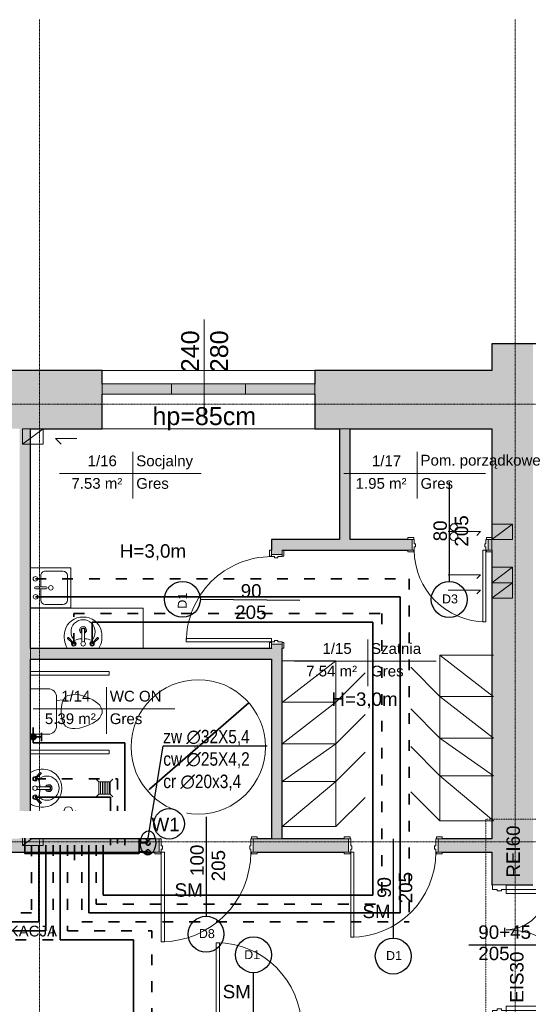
# Model space of a CAD drawing. Header units: inches. Extents: x -112469 to 885939, y -131046 to 286269.
# Tile 52 of 138: x 7608 to 13286, y -45524 to -34536. Entities that reach past the tile are written whole.
import ezdxf
from ezdxf import colors
from ezdxf.entities.mleader import LeaderData, LeaderLine
from ezdxf.math import Vec2, Vec3

# ---------------------------------------------------------------- set-up
doc = ezdxf.new("R2010")
doc.units = ezdxf.units.IN
doc.header["$MEASUREMENT"] = 0
for name, pattern in [('ACAD_ISO03W100', [30, 12, -18]), ('Aligning Line 1_8_', [0.635, 0.3175, -0.3175]), ('Linia siatki', [0.9925, 0.47, -0.2175, 0.0875, -0.2175])]:
    doc.linetypes.add(name, pattern=pattern)
for name, color, linetype, lineweight in [('_IS_OPIS', 7, 'Continuous', 35), ('_IS_woda ciepła', 1, 'ACAD_ISO03W100', 35), ('_IS_woda cyrkulacyjna', 3, 'H2OCYR', 35), ('_IS_woda opis', 128, 'Continuous', 25), ('_IS_woda zimna', 5, 'Continuous', 35), ('A-ANNO-DIMS', 251, 'Continuous', 9), ('A-AREA-IDEN', 251, 'Continuous', 9), ('A-DETL', 251, 'Continuous', 9), ('A-DETL-MEDM', 251, 'Continuous', 25), ('A-DETL-THIN', 251, 'Continuous', 9), ('A-DOOR', 251, 'Continuous', 9), ('A-DOOR-FRAM', 251, 'Continuous', 18), ('A-GLAZ', 251, 'Continuous', 9), ('A-WALL', 251, 'Continuous', 9), ('A-WALL-PATT', 254, 'Continuous', 25), ('G-ANNO-TEXT', 251, 'Continuous', 9), ('P-SANR-FIXT', 251, 'Continuous', 9), ('S-GRID', 251, 'Continuous', 9)]:
    doc.layers.add(name, color=color, linetype=linetype, lineweight=lineweight)
doc.styles.add('Arial', font='arial.ttf', dxfattribs={"height": 25})
doc.styles.add('Arial_1', font='arial.ttf', dxfattribs={"height": 12})
doc.styles.add('Arial_2', font='arial.ttf', dxfattribs={"height": 10})
doc.styles.add('Arial_3', font='arial.ttf', dxfattribs={"height": 15})
doc.styles.add('Arial_5', font='arial.ttf', dxfattribs={"height": 20})
doc.styles.get("Standard").update_dxf_attribs({"font": 'arial.ttf'})
doc.linetypes.add('H2OCYR', pattern='A,25.4,-12.7,["~",Standard,S=25.4,R=0,X=-11.43,Y=-14.732],-12.7', length=50.8)
doc.dimstyles.new('Średnica___2_5_mm_Arial', dxfattribs={"dimscale": 30.48, "dimtxt": 15.303891, "dimasz": 0.984252, "dimexe": 0.787402, "dimexo": 0, "dimgap": 0.492126, "dimtad": 1, "dimjust": 3, "dimdec": 1, "dimrnd": 0.5, "dimzin": 0, "dimdsep": 46, "dimtxsty": 'Arial_3', "dimsah": 1, "dimcen": 0.09, "dimdle": 0.787402, "dimazin": 0, "dimtfac": 1, "dimtdec": 4, "dimtix": 1, "dimtmove": 0, "dimatfit": 2, "dimfxl": 0, "dimtvp": 1, "dimtolj": 1, "dimtzin": 0, "dimarcsym": 0})

# ---------------------------------------------------------------- blocks, each defined once
blk = doc.blocks.new('Etyk_pom_1_mala - Etyk_pom_1_mala-219433-4_Poziom piętra')
at = {"layer": 'A-AREA-IDEN'}
for p, q in [((-0.096, 0.144), (-0.096, -0.378)), ((-0.915, -0.101), (0.666, -0.101))]:
    blk.add_line(p, q, dxfattribs=at)
blk = doc.blocks.new('*D235')
at = {"layer": 'A-ANNO-DIMS', "color": 0, "lineweight": -2}
blk.add_line((9871, -3809), (8762, -4774), dxfattribs=at)
at = {"layer": 'A-ANNO-DIMS', "color": 0}
for points in [[(9852, -3833), (9845, -3825), (9871, -3809)], [(8758, -4770), (8765, -4778), (8739, -4794)]]:
    blk.add_solid(points, dxfattribs=at)
at = {"layer": 'Defpoints', "color": 0}
for p in [(9871, -3809), (8739, -4794)]:
    blk.add_point(p, dxfattribs=at)
at = {"layer": 'A-ANNO-DIMS', "color": 0, "insert": (9290, -4284), "char_height": 15, "attachment_point": 5, "rotation": 41.0025, "style": 'Arial_3', "bg_fill": 3, "box_fill_scale": 1.25, "bg_fill_color": 257, "bg_fill_transparency": 0}
blk.add_mtext('\\A1;ø1500.0', dxfattribs=at)
blk = doc.blocks.new('Zlew kuchenny - typu wyspowego - 450 x 450mm-548266-4_Poziom piętra')
at = {"layer": 'P-SANR-FIXT'}
for p, q in [((-20.9, 22.7), (-20.9, -22.3)), ((24.1, -22.3), (24.1, 22.7)), ((0.3, 11.3), (-12, 11.3)), ((0.3, 17), (0.3, 5.3)), ((2.8, 17), (2.8, 5.3)), ((15.2, 11.3), (2.8, 11.3)), ((-17.1, 6.2), (-17.1, -13.4)), ((20.3, -13.4), (20.3, 6.2)), ((-12, -18.5), (15.2, -18.5)), ((-20.9, -22.3), (24.1, -22.3))]:
    blk.add_line(p, q, dxfattribs=at)
for centre, radius, start, end in [((-12, 6.2), 5.08, 90, 180), ((-8.4, 17), 2.54, 360, 180), ((-8.4, 17), 2.54, 180, 360), ((1.6, 17), 1.27, 360, 180), ((11.7, 17.2), 2.54, 360, 180), ((11.7, 17.2), 2.54, 180, 0), ((15.2, 6.2), 5.08, 360, 90), ((1.6, 0), 2.54, 360, 180), ((1.6, 0), 2.54, 180, 0), ((1.6, 5.3), 1.27, 180, 0), ((-12, -13.4), 5.08, 180, 270), ((15.2, -13.4), 5.08, 270, 0)]:
    blk.add_arc(centre, radius, start, end, dxfattribs=at)
blk = doc.blocks.new('Lavabo mural - 05 - 440mm x 350mm-V6-4_Poziom piętra')
at = {"layer": 'P-SANR-FIXT'}
for p, q in [((-17.2, -11), (-11.7, -5.6)), ((-16.1, -12.1), (-10.7, -6.7)), ((-1.5, -21.5), (-1.5, -7.1)), ((1.5, -21.5), (1.5, -7.1)), ((16.4, -12.1), (11, -6.7)), ((17.5, -11), (12, -5.6))]:
    blk.add_line(p, q, dxfattribs=at)
for centre, radius, start, end in [((5.3, -13.1), 26.4, 150.3649, 193.6351), ((-5.3, -13.1), 26.4, 346.3649, 29.6351), ((0, -18.4), 13.5, 135.4629, 45.0556), ((-10.1, -5.1), 2.5, 0, 180), ((-10.1, -5.1), 2.5, 180, 207.0533), ((-10.1, -5.1), 1.7, 360, 180), ((-10.1, -5.1), 1.7, 180, 198.0596), ((-10.1, -5.1), 1.7, 198.0596, 360), ((-10.1, -5.1), 2.5, 242.9467, 0), ((-0.2, 16), 26.7, 249.1986, 267.1093), ((0, -5.1), 2.5, 0, 180), ((0, -5.1), 2.5, 180, 0), ((-0.2, 16), 26.7, 273.5606, 291.3199), ((10.4, -5.1), 2.5, 360, 180), ((10.4, -5.1), 2.5, 180, 297.0533), ((10.4, -5.1), 1.7, 0, 180), ((10.4, -5.1), 1.7, 180, 0), ((10.4, -5.1), 2.5, 332.9467, 360), ((-0.6, -14.5), 20.4, 193.6351, 271.6558), ((0, -20.4), 3.86, 112.8828, 180), ((0, -20.4), 3.86, 180, 360), ((0, -20.4), 2.35, 129.6826, 180), ((0, -20.4), 2.35, 180, 360), ((0.6, -14.5), 20.4, 268.3442, 346.3649), ((0, -20.4), 3.86, 360, 67.1178), ((0, -20.4), 2.35, 360, 50.3185)]:
    blk.add_arc(centre, radius, start, end, dxfattribs=at)
for centre, major_axis, ratio, start_param, end_param in [((-16.6, -11.6), (-0.545, 0.545), 0.274309, 0, 3.141593), ((0, -21.5), (-1.5, 0), 0.428525, 0, 3.141593), ((17, -11.6), (0.545, 0.545), 0.274309, 3.141593, 6.283185)]:
    blk.add_ellipse(centre, major_axis=major_axis, ratio=ratio, start_param=start_param, end_param=end_param, dxfattribs=at)
blk = doc.blocks.new('Muszla klozetowa domowa - 3D - Muszla klozetowa domowa - 3D-V5-4_Poziom piętra')
at = {"layer": 'P-SANR-FIXT'}
for p, q in [((-13, 20.3), (-9.5, 25.4)), ((-9.5, 25.4), (-7, 27.9)), ((-7, 27.9), (-4.8, 29.2)), ((-4.8, 29.2), (-1.3, 30.5)), ((-1.3, 30.5), (1.3, 30.5)), ((1.3, 30.5), (4.8, 29.2)), ((4.8, 29.2), (7, 27.9)), ((7, 27.9), (9.5, 25.4)), ((9.5, 25.4), (13, 20.3)), ((-17.2, 10.2), (-15.4, 15.2)), ((-15.4, 15.2), (-13, 20.3)), ((13, 20.3), (15.4, 15.2)), ((15.4, 15.2), (17.2, 10.2)), ((-19.1, 0), (-18.6, 5.1)), ((-18.6, 5.1), (-17.2, 10.2)), ((17.2, 10.2), (18.6, 5.1)), ((18.6, 5.1), (19.1, 0)), ((-18.8, -2.5), (-19.1, 0)), ((-18.4, -5.1), (-18.8, -2.5)), ((-17.7, -7.6), (-18.4, -5.1)), ((-16.3, -10.2), (-17.7, -7.6)), ((-13.2, -12.7), (-16.3, -10.2)), ((16.3, -10.2), (13.2, -12.7)), ((17.7, -7.6), (16.3, -10.2)), ((18.4, -5.1), (17.7, -7.6)), ((18.8, -2.5), (18.4, -5.1)), ((19.1, 0), (18.8, -2.5)), ((15.9, -20.4), (-15.9, -20.4)), ((-9.7, -14), (-13.2, -12.7)), ((-12.3, -20.4), (-13.2, -12.7)), ((-2.5, -15.2), (-9.7, -14)), ((2.5, -15.2), (-2.5, -15.2)), ((9.7, -14), (2.5, -15.2)), ((13.2, -12.7), (9.7, -14)), ((12.3, -20.4), (13.2, -12.7)), ((-25.3, -29.8), (-25.3, -49.5)), ((25.3, -49.5), (25.3, -29.8))]:
    blk.add_line(p, q, dxfattribs=at)
for centre, start, end in [((-15.9, -29.8), 90, 180), ((15.9, -29.8), 0, 90)]:
    blk.add_arc(centre, 9.46, start, end, dxfattribs=at)
blk = doc.blocks.new('wewnetrzne dwupanelowe - 800 x 2100mm 2-634606-4_Poziom piętra')
at = {"layer": 'A-DOOR'}
for p, q in [((-47.1, 8.3), (-40.6, 8.3)), ((-47.1, 6.3), (-47.1, 8.3)), ((-40.6, 6.3), (-47.1, 6.3)), ((-40.6, 8.3), (-40.6, 6.3)), ((40.6, 8.3), (47.1, 8.3)), ((40.6, 6.3), (40.6, 8.3)), ((47.1, 6.3), (40.6, 6.3)), ((47.1, 8.3), (47.1, 6.3)), ((-47.1, -5.7), (-40.6, -5.7)), ((-47.1, -7.7), (-47.1, -5.7)), ((-40.6, -7.7), (-47.1, -7.7)), ((-40.6, -5.7), (-40.6, -7.7)), ((40.6, -5.7), (47.1, -5.7)), ((40.6, -7.7), (40.6, -5.7)), ((47.1, -7.7), (40.6, -7.7)), ((47.1, -5.7), (47.1, -7.7))]:
    blk.add_line(p, q, dxfattribs=at)
at = {"layer": 'A-DOOR', "lineweight": 18}
for p, q in [((36.5, -5.7), (40, -5.7)), ((36.5, -85.7), (36.5, -5.7)), ((40, -5.7), (40, -85.7)), ((40, -85.7), (36.5, -85.7))]:
    blk.add_line(p, q, dxfattribs=at)
at = {"layer": 'A-DOOR'}
blk.add_arc((40, -5.7), 80, 180, 270, dxfattribs=at)
at = {"layer": 'A-DOOR-FRAM'}
for p, q in [((-42.5, 6.3), (-40, 6.3)), ((-42.5, -5.7), (-42.5, 6.3)), ((-40, 6.3), (-40, 1.3)), ((-40, 1.3), (-38.7, 1.3)), ((-38.7, 1.3), (-38.7, -2.2)), ((38.7, 1.3), (40, 1.3)), ((38.7, -2.2), (38.7, 1.3)), ((40, 6.3), (42.5, 6.3)), ((40, 1.3), (40, 6.3)), ((42.5, 6.3), (42.5, -5.7)), ((-40, -5.7), (-42.5, -5.7)), ((-40, -2.2), (-40, -5.7)), ((-38.7, -2.2), (-40, -2.2)), ((40, -2.2), (38.7, -2.2)), ((40, -5.7), (40, -2.2)), ((42.5, -5.7), (40, -5.7))]:
    blk.add_line(p, q, dxfattribs=at)
blk = doc.blocks.new('wewnetrzne dwupanelowe - 900 x 2100mm 3 dodemontażu-634682-4_Poziom piętra')
at = {"layer": 'A-DOOR'}
for p, q in [((-54.635, 8.3175), (-48.135, 8.3175)), ((-54.635, 6.3175), (-54.635, 8.3175)), ((-48.135, 6.3175), (-54.635, 6.3175)), ((-48.135, 8.3175), (-48.135, 6.3175)), ((48.135, 8.3175), (54.635, 8.3175)), ((48.135, 6.3175), (48.135, 8.3175)), ((54.635, 6.3175), (48.135, 6.3175)), ((54.635, 8.3175), (54.635, 6.3175)), ((-54.635, -5.6825), (-48.135, -5.6825)), ((-54.635, -7.6825), (-54.635, -5.6825)), ((-48.135, -7.6825), (-54.635, -7.6825)), ((-48.135, -5.6825), (-48.135, -7.6825)), ((48.135, -5.6825), (54.635, -5.6825)), ((48.135, -7.6825), (48.135, -5.6825)), ((54.635, -7.6825), (48.135, -7.6825)), ((54.635, -5.6825), (54.635, -7.6825))]:
    blk.add_line(p, q, dxfattribs=at)
at = {"layer": 'A-DOOR', "lineweight": 18}
for p, q in [((44, -5.6825), (47.5, -5.6825)), ((44, -100.6825), (44, -5.6825)), ((47.5, -5.6825), (47.5, -100.6825)), ((47.5, -100.6825), (44, -100.6825))]:
    blk.add_line(p, q, dxfattribs=at)
at = {"layer": 'A-DOOR'}
blk.add_arc((47.5, -5.6825), 95, 180, 270, dxfattribs=at)
at = {"layer": 'A-DOOR-FRAM'}
for p, q in [((-50, 6.3175), (-47.5, 6.3175)), ((-50, -5.6825), (-50, 6.3175)), ((-47.5, 6.3175), (-47.5, 1.31)), ((-47.5, 1.31), (-46.23, 1.31)), ((-46.23, 1.31), (-46.23, -2.1825)), ((46.23, 1.31), (47.5, 1.31)), ((46.23, -2.1825), (46.23, 1.31)), ((47.5, 6.3175), (50, 6.3175)), ((47.5, 1.31), (47.5, 6.3175)), ((50, 6.3175), (50, -5.6825)), ((-47.5, -5.6825), (-50, -5.6825)), ((-47.5, -2.1825), (-47.5, -5.6825)), ((-46.23, -2.1825), (-47.5, -2.1825)), ((47.5, -2.1825), (46.23, -2.1825)), ((47.5, -5.6825), (47.5, -2.1825)), ((50, -5.6825), (47.5, -5.6825))]:
    blk.add_line(p, q, dxfattribs=at)
blk = doc.blocks.new('wewnetrzne dwupanelowe - 900 x 2100mm 3 dodemontażu-608771-4_Poziom piętra')
at = {"layer": 'A-DOOR', "lineweight": 18}
for p, q in [((47.5, 102.1825), (44, 102.1825)), ((44, 102.1825), (44, 7.1825)), ((47.5, 7.1825), (47.5, 102.1825)), ((44, 7.1825), (47.5, 7.1825))]:
    blk.add_line(p, q, dxfattribs=at)
at = {"layer": 'A-DOOR'}
for p, q in [((-48.135, 9.1825), (-54.635, 9.1825)), ((-54.635, 9.1825), (-54.635, 7.1825)), ((-54.635, 7.1825), (-48.135, 7.1825)), ((-48.135, 7.1825), (-48.135, 9.1825)), ((54.635, 9.1825), (48.135, 9.1825)), ((48.135, 9.1825), (48.135, 7.1825)), ((48.135, 7.1825), (54.635, 7.1825)), ((54.635, 7.1825), (54.635, 9.1825)), ((-48.135, -7.8175), (-54.635, -7.8175)), ((-54.635, -7.8175), (-54.635, -9.8175)), ((-54.635, -9.8175), (-48.135, -9.8175)), ((-48.135, -9.8175), (-48.135, -7.8175)), ((54.635, -7.8175), (48.135, -7.8175)), ((48.135, -7.8175), (48.135, -9.8175)), ((48.135, -9.8175), (54.635, -9.8175)), ((54.635, -9.8175), (54.635, -7.8175))]:
    blk.add_line(p, q, dxfattribs=at)
blk.add_arc((47.5, 7.1825), 95, 90, 180, dxfattribs=at)
at = {"layer": 'A-DOOR-FRAM'}
for p, q in [((-47.5, 7.1825), (-50, 7.1825)), ((-50, 7.1825), (-50, -7.8175)), ((-47.5, 3.6825), (-47.5, 7.1825)), ((-46.23, 3.6825), (-47.5, 3.6825)), ((-47.5, -7.8175), (-47.5, 0.19)), ((-47.5, 0.19), (-46.23, 0.19)), ((-46.23, 0.19), (-46.23, 3.6825)), ((47.5, 3.6825), (46.23, 3.6825)), ((46.23, 3.6825), (46.23, 0.19)), ((46.23, 0.19), (47.5, 0.19)), ((47.5, 7.1825), (47.5, 3.6825)), ((50, 7.1825), (47.5, 7.1825)), ((47.5, 0.19), (47.5, -7.8175)), ((50, -7.8175), (50, 7.1825)), ((-50, -7.8175), (-47.5, -7.8175)), ((47.5, -7.8175), (50, -7.8175))]:
    blk.add_line(p, q, dxfattribs=at)
blk = doc.blocks.new('Aluminum_2 szybowe - 160x140 wymiana-V4-4_Poziom piętra')
at = {"layer": 'A-GLAZ'}
blk.add_hatch(color=256, dxfattribs=at).paths.add_polyline_path([(22.8, 8.7), (22.8, 20.2), (-137.2, 20.2), (-137.2, 8.7), (-31.8, 8.7)])
for p, q in [((-137.2, 20.2), (22.8, 20.2)), ((-137.2, 8.7), (-137.2, 20.2)), ((22.8, 20.2), (22.8, 8.7)), ((22.8, 8.7), (-137.2, 8.7))]:
    blk.add_line(p, q, dxfattribs=at)
blk = doc.blocks.new('Drzwi-korytarz-niesymetryczne-wpuszczane - 1350 x 2000mm-590928-4_Poziom piętra')
at = {"layer": 'A-DOOR', "lineweight": 18}
for p, q in [((-63, 6.365), (-67.5, 6.365)), ((-67.5, 6.365), (-67.5, -83.635)), ((-63, -83.635), (-63, 6.365)), ((63, 6.365), (67.5, 6.365)), ((63, -38.635), (63, 6.365)), ((67.5, 6.365), (67.5, -38.635)), ((67.5, -38.635), (63, -38.635)), ((-67.5, -83.635), (-63, -83.635))]:
    blk.add_line(p, q, dxfattribs=at)
at = {"layer": 'A-DOOR'}
for centre, radius, start, end in [((-67.5, 6.365), 90, 270, 360), ((67.5, 6.365), 45, 180, 270)]:
    blk.add_arc(centre, radius, start, end, dxfattribs=at)
at = {"layer": 'A-DOOR-FRAM'}
for p, q in [((-72.5, 21.365), (-67.5, 21.365)), ((-72.5, 6.365), (-72.5, 21.365)), ((-67.5, 21.365), (-67.5, 16.44375)), ((-67.5, 16.44375), (-65.9125, 16.44375)), ((-67.5, 11.34125), (-67.5, 6.365)), ((-65.9125, 11.34125), (-67.5, 11.34125)), ((-65.9125, 16.44375), (-65.9125, 11.34125)), ((65.9125, 16.44375), (67.5, 16.44375)), ((65.9125, 11.34125), (65.9125, 16.44375)), ((67.5, 11.34125), (65.9125, 11.34125)), ((67.5, 21.365), (72.5, 21.365)), ((67.5, 16.44375), (67.5, 21.365)), ((67.5, 6.365), (67.5, 11.34125)), ((72.5, 21.365), (72.5, 6.365)), ((-67.5, 6.365), (-72.5, 6.365)), ((72.5, 6.365), (67.5, 6.365))]:
    blk.add_line(p, q, dxfattribs=at)
blk = doc.blocks.new('wewnetrzne dwupanelowe - 100x210-609030-4_Poziom piętra')
at = {"layer": 'A-DOOR', "lineweight": 18}
for p, q in [((50, 107.1825), (46.5, 107.1825)), ((46.5, 107.1825), (46.5, 7.1825)), ((50, 7.1825), (50, 107.1825)), ((46.5, 7.1825), (50, 7.1825))]:
    blk.add_line(p, q, dxfattribs=at)
at = {"layer": 'A-DOOR'}
for p, q in [((-50.635, 9.1825), (-57.135, 9.1825)), ((-57.135, 9.1825), (-57.135, 7.1825)), ((-57.135, 7.1825), (-50.635, 7.1825)), ((-50.635, 7.1825), (-50.635, 9.1825)), ((57.135, 9.1825), (50.635, 9.1825)), ((50.635, 9.1825), (50.635, 7.1825)), ((50.635, 7.1825), (57.135, 7.1825)), ((57.135, 7.1825), (57.135, 9.1825)), ((-50.635, -7.8175), (-57.135, -7.8175)), ((-57.135, -7.8175), (-57.135, -9.8175)), ((-57.135, -9.8175), (-50.635, -9.8175)), ((-50.635, -9.8175), (-50.635, -7.8175)), ((57.135, -7.8175), (50.635, -7.8175)), ((50.635, -7.8175), (50.635, -9.8175)), ((50.635, -9.8175), (57.135, -9.8175)), ((57.135, -9.8175), (57.135, -7.8175))]:
    blk.add_line(p, q, dxfattribs=at)
blk.add_arc((50, 7.1825), 100, 90, 180, dxfattribs=at)
at = {"layer": 'A-DOOR-FRAM'}
for p, q in [((-50, 7.1825), (-52.5, 7.1825)), ((-52.5, 7.1825), (-52.5, -7.8175)), ((-50, 3.6825), (-50, 7.1825)), ((-48.73, 3.6825), (-50, 3.6825)), ((-50, -7.8175), (-50, 0.19)), ((-50, 0.19), (-48.73, 0.19)), ((-48.73, 0.19), (-48.73, 3.6825)), ((50, 3.6825), (48.73, 3.6825)), ((48.73, 3.6825), (48.73, 0.19)), ((48.73, 0.19), (50, 0.19)), ((50, 7.1825), (50, 3.6825)), ((52.5, 7.1825), (50, 7.1825)), ((50, 0.19), (50, -7.8175)), ((52.5, -7.8175), (52.5, 7.1825)), ((-52.5, -7.8175), (-50, -7.8175)), ((50, -7.8175), (52.5, -7.8175))]:
    blk.add_line(p, q, dxfattribs=at)
blk = doc.blocks.new('wewnetrzne dwupanelowe - 900 x 2100mm-456959-4_Poziom piętra')
at = {"layer": 'A-DOOR'}
for p, q in [((-54.635, 24.8175), (-48.135, 24.8175)), ((-54.635, 22.8175), (-54.635, 24.8175)), ((-48.135, 22.8175), (-54.635, 22.8175)), ((-48.135, 24.8175), (-48.135, 22.8175)), ((48.135, 24.8175), (54.635, 24.8175)), ((48.135, 22.8175), (48.135, 24.8175)), ((54.635, 22.8175), (48.135, 22.8175)), ((54.635, 24.8175), (54.635, 22.8175)), ((-54.635, -22.1825), (-48.135, -22.1825)), ((-54.635, -24.1825), (-54.635, -22.1825)), ((-48.135, -24.1825), (-54.635, -24.1825)), ((-48.135, -22.1825), (-48.135, -24.1825)), ((48.135, -22.1825), (54.635, -22.1825)), ((48.135, -24.1825), (48.135, -22.1825)), ((54.635, -24.1825), (48.135, -24.1825)), ((54.635, -22.1825), (54.635, -24.1825))]:
    blk.add_line(p, q, dxfattribs=at)
at = {"layer": 'A-DOOR', "lineweight": 18}
for p, q in [((44, -22.1825), (47.5, -22.1825)), ((44, -117.1825), (44, -22.1825)), ((47.5, -22.1825), (47.5, -117.1825)), ((47.5, -117.1825), (44, -117.1825))]:
    blk.add_line(p, q, dxfattribs=at)
at = {"layer": 'A-DOOR'}
blk.add_arc((47.5, -22.1825), 95, 180, 270, dxfattribs=at)
at = {"layer": 'A-DOOR-FRAM'}
for p, q in [((-50, 22.8175), (-47.5, 22.8175)), ((-50, -22.1825), (-50, 22.8175)), ((-47.5, 22.8175), (-47.5, -15.19)), ((47.5, 22.8175), (50, 22.8175)), ((47.5, -15.19), (47.5, 22.8175)), ((50, 22.8175), (50, -22.1825)), ((-47.5, -15.19), (-46.23, -15.19)), ((-47.5, -18.6825), (-47.5, -22.1825)), ((-46.23, -18.6825), (-47.5, -18.6825)), ((-46.23, -15.19), (-46.23, -18.6825)), ((46.23, -15.19), (47.5, -15.19)), ((46.23, -18.6825), (46.23, -15.19)), ((47.5, -18.6825), (46.23, -18.6825)), ((47.5, -22.1825), (47.5, -18.6825)), ((-47.5, -22.1825), (-50, -22.1825)), ((50, -22.1825), (47.5, -22.1825))]:
    blk.add_line(p, q, dxfattribs=at)
blk = doc.blocks.new('A$C4C8A6172')
at = {"layer": '_IS_woda zimna'}
h = blk.add_hatch(dxfattribs=at)
h.set_pattern_fill('ANSI37', color=256, scale=75, angle=244, style=0)
h.set_pattern_definition([(217.91178353, (-1884521.8944, 652365.024), (2.880222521, -3.698239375), []), (307.91178353, (-1884521.8944, 652365.024), (3.698239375, 2.880222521), [])])
h.paths.add_polyline_path([(0, -32, -1), (0, 32, -1)])
for p, q in [((-91, 44), (-91, -46)), ((-32, 0), (-91, 0))]:
    blk.add_line(p, q, dxfattribs=at)
blk.add_circle((0, 0), 31.5, dxfattribs=at)
blk = doc.blocks.new('PIĘTRO')
at = {"layer": 'A-WALL-PATT', "lineweight": 9}
h = blk.add_hatch(color=251, dxfattribs=at)
h.paths.add_polyline_path([(13042.2, -15831.43), (13042.2, -7291.43), (12582.2, -7291.43), (12582.2, -15831.43), (12692.14, -15831.43)])
h.paths.add_polyline_path([(12692.44, -5841.43), (13042.2, -5841.43), (13042.2, 198.57), (12582.2, 198.57), (12582.2, -1965.08), (12588.55, -1965.08), (12588.55, -1985.08), (12582.2, -1985.08), (12582.2, -2105.08), (12588.55, -2105.08), (12588.55, -2125.08), (12582.2, -2125.08), (12582.2, -5841.43), (12641.41, -5841.43)])
h = blk.add_hatch(color=251, dxfattribs=at)
h.paths.add_polyline_path([(7312.2, -751.43), (7372.2, -751.43), (7372.2, -101.43), (6312.2, -101.43), (6312.2, -751.43)])
h.paths.add_polyline_path([(2532.2, -751.43), (3932.2, -751.43), (3932.2, -101.43), (2532.2, -101.43), (2532.2, -365.73)])
h = blk.add_hatch(color=251, dxfattribs=at)
h.paths.add_polyline_path([(11002.2, -751.43), (12582.2, -751.43), (12582.2, -101.43), (10606.8, -101.43), (10606.8, -751.43), (10882.2, -751.43)])
h.paths.add_polyline_path([(7432.2, -751.43), (8232.2, -751.43), (8232.2, -101.43), (7372.2, -101.43), (7372.2, -751.43)])
for points in [[(7432.2, -5326.43), (7432.2, -751.43), (7312.2, -751.43), (7312.2, -5326.43)], [(11002.2, -1985.08), (11002.2, -751.43), (10882.2, -751.43), (10882.2, -1985.08)], [(10122.2, -3321.43), (10122.2, -3201.43), (7432.2, -3201.43), (7432.2, -3321.43), (9853.05, -3321.43)]]:
    blk.add_hatch(color=251, dxfattribs=at).paths.add_polyline_path(points)
h = blk.add_hatch(color=251, dxfattribs=at)
h.paths.add_polyline_path([(10122.2, -5326.43), (10242.2, -5326.43), (10242.2, -3153.25), (10122.2, -3153.25), (10122.2, -3321.43)])
h.paths.add_polyline_path([(10192.13, -2153.25), (10242.2, -2153.25), (10242.2, -1985.08), (10122.2, -1985.08), (10122.2, -2153.25), (10157.2, -2153.25)])
h = blk.add_hatch(color=251, dxfattribs=at)
h.paths.add_polyline_path([(12582.2, -2105.08), (12582.2, -1985.08), (12542.2, -1985.08), (12542.2, -2105.08)])
h.paths.add_polyline_path([(11692.2, -2105.08), (11692.2, -1985.08), (10242.2, -1985.08), (10242.2, -2105.08), (11645.85, -2105.08)])
h = blk.add_hatch(color=251, dxfattribs=at)
h.paths.add_polyline_path([(10935.85, -5476.43), (10982.2, -5476.43), (10982.2, -5326.43), (9917.2, -5326.43), (9917.2, -5476.43), (9963.55, -5476.43)])
h.paths.add_polyline_path([(12582.2, -5476.43), (12582.2, -5326.43), (11982.2, -5326.43), (11982.2, -5476.43), (12028.55, -5476.43)])
h.paths.add_polyline_path([(8230.71, -5476.43), (8867.2, -5476.43), (8867.2, -5326.43), (5732.2, -5326.43), (5732.2, -5476.43), (6608.38, -5476.43)])
h.paths.add_polyline_path([(2532.2, -5476.43), (4732.2, -5476.43), (4732.2, -5326.43), (2532.2, -5326.43), (2532.2, -5406.5)])
at = {"layer": 'A-DETL', "color": 251, "lineweight": 18}
for p, q in [((7572.2, -751.43), (7342.2, -923.52)), ((7342.2, -751.43), (7342.2, -923.52)), ((7572.2, -751.43), (7342.2, -751.43)), ((7572.2, -923.52), (7572.2, -751.43)), ((7711.62, -859.72), (7775.41, -923.52)), ((7951.62, -859.72), (7711.62, -859.72)), ((7711.62, -859.72), (7951.62, -859.72)), ((7572.2, -923.52), (7342.2, -923.52)), ((7342.2, -923.52), (7572.2, -923.52)), ((12812.2, -1814.68), (12582.2, -1986.77)), ((12582.2, -1814.68), (12582.2, -1986.77)), ((12812.2, -1814.68), (12582.2, -1814.68)), ((12812.2, -1986.77), (12812.2, -1814.68)), ((12096.41, -1898.56), (12456.41, -1898.56)), ((12456.41, -1898.56), (12413.98, -1940.99)), ((12812.2, -1986.77), (12582.2, -1986.77)), ((12582.2, -1986.77), (12812.2, -1986.77)), ((12812.2, -2296.43), (12582.2, -2468.52)), ((12582.2, -2296.43), (12582.2, -2468.52)), ((12812.2, -2296.43), (12582.2, -2296.43)), ((12812.2, -2468.52), (12812.2, -2296.43)), ((12096.41, -2380.31), (12456.41, -2380.31)), ((12456.41, -2380.31), (12413.98, -2422.74)), ((12812.2, -2468.52), (12582.2, -2640.61)), ((12582.2, -2468.52), (12582.2, -2640.61)), ((12812.2, -2468.52), (12582.2, -2468.52)), ((12812.2, -2468.52), (12582.2, -2468.52)), ((12582.2, -2468.52), (12812.2, -2468.52)), ((12812.2, -2640.61), (12812.2, -2468.52)), ((12096.41, -2552.4), (12456.41, -2552.4)), ((12456.41, -2552.4), (12413.98, -2594.83)), ((12812.2, -2640.61), (12582.2, -2640.61)), ((12582.2, -2640.61), (12812.2, -2640.61)), ((7652.2, -5228.93), (7937.82, -5015.22)), ((7572.2, -5228.93), (7342.2, -5401.02)), ((7342.2, -5228.93), (7342.2, -5401.02)), ((7572.2, -5228.93), (7342.2, -5228.93)), ((7572.2, -5401.02), (7572.2, -5228.93)), ((7652.2, -5228.93), (7652.2, -5172.2)), ((7572.2, -5401.02), (7342.2, -5401.02)), ((7342.2, -5401.02), (7572.2, -5401.02))]:
    blk.add_line(p, q, dxfattribs=at)
at = {"layer": 'A-DETL', "color": 251, "linetype": 'Aligning Line 1_8_', "lineweight": 18}
for p, q in [((15192.2, -5106.43), (12514.35, -5106.43)), ((12514.35, -5106.43), (12514.35, -7981.84))]:
    blk.add_line(p, q, dxfattribs=at)
at = {"layer": 'A-DETL', "color": 251, "lineweight": 18}
for centre, radius in [((12159.21, -1850.65), 40), ((12159.21, -1953.23), 45.04), ((7854.9, -5017.41), 48.42), ((7920.97, -5105.49), 37.77)]:
    blk.add_circle(centre, radius, dxfattribs=at)
at = {"layer": 'A-DETL-MEDM', "color": 251}
for p, q in [((12106.87, -1346.43), (12106.87, -2456.43)), ((10438.84, -2665.71), (9328.88, -2656.47)), ((9392.2, -5081.43), (9392.2, -6191.43)), ((11482.2, -5326.43), (11482.2, -6436.43)), ((12327.2, -6509.64), (13437.2, -6509.64)), ((9922.2, -7931.43), (9922.2, -6821.43))]:
    blk.add_line(p, q, dxfattribs=at)
for centre in [(9128.89, -2654.8), (12106.87, -2656.43), (9392.2, -6391.43), (9922.2, -6621.43), (11482.2, -6636.43)]:
    blk.add_circle(centre, 200, dxfattribs=at)
at = {"layer": 'A-DETL-THIN', "color": 251}
for p, q in [((9371.8, 467.55), (9371.8, -632.45)), ((12582.2, -751.43), (12182.2, -751.43)), ((12582.2, -1151.43), (12582.2, -751.43)), ((8692.2, -2751.43), (7432.2, -2751.43)), ((7432.2, -2751.43), (7432.2, -3201.43)), ((8692.2, -3201.43), (8692.2, -2751.43)), ((7432.2, -3201.43), (8692.2, -3201.43)), ((12002.2, -3277.69), (12598.96, -3740.18)), ((12002.2, -5127.69), (12002.2, -3277.69)), ((12002.2, -3277.69), (12602.2, -3277.69)), ((10842.2, -3341.43), (10242.2, -3341.43)), ((10242.2, -3341.43), (10242.2, -5191.43)), ((10842.2, -3341.43), (10245.44, -3803.92)), ((10842.2, -5191.43), (10842.2, -3341.43)), ((7432.2, -3459.79), (8312.2, -3459.79)), ((8312.2, -3499.79), (7432.2, -3499.79)), ((8312.2, -3459.79), (8312.2, -3499.79)), ((10842.2, -3801.43), (11167.47, -3476.16)), ((12002.2, -3737.69), (11676.93, -3412.42)), ((10842.2, -3801.43), (10242.2, -4266.43)), ((10842.2, -3801.43), (10242.2, -3801.43)), ((12002.2, -3737.69), (12602.2, -4202.69)), ((12002.2, -3737.69), (12602.2, -3737.69)), ((10842.2, -4266.43), (11167.47, -3941.16)), ((12002.2, -4202.69), (11676.93, -3877.42)), ((10842.2, -4266.43), (10242.2, -4686.43)), ((10842.2, -4266.43), (10242.2, -4266.43)), ((12002.2, -4202.69), (12602.2, -4622.69)), ((12002.2, -4202.69), (12602.2, -4202.69)), ((7432.2, -4337.2), (8312.2, -4337.2)), ((8312.2, -4377.2), (7432.2, -4377.2)), ((8312.2, -4337.2), (8312.2, -4377.2)), ((10842.2, -4686.43), (11167.47, -4361.16)), ((12002.2, -4622.69), (11676.93, -4297.42)), ((8194.63, -4689.68), (8166.34, -4661.4)), ((8194.63, -4830.28), (8194.63, -4689.68)), ((8194.63, -4689.68), (8322.84, -4689.68)), ((8214.63, -4689.68), (8214.63, -4830.28)), ((8234.63, -4689.68), (8234.63, -4830.28)), ((8254.63, -4689.68), (8254.63, -4830.28)), ((8274.63, -4689.68), (8274.63, -4830.28)), ((8294.63, -4689.68), (8294.63, -4830.28)), ((8314.63, -4689.68), (8314.63, -4830.28)), ((8322.84, -4689.68), (8351.13, -4661.4)), ((8322.84, -4689.68), (8322.84, -4830.28)), ((10842.2, -4686.43), (10242.2, -5191.43)), ((10842.2, -4686.43), (10242.2, -4686.43)), ((12002.2, -4622.69), (12602.2, -5127.69)), ((12002.2, -4622.69), (12602.2, -4622.69)), ((8194.63, -4830.28), (8166.34, -4858.57)), ((8322.84, -4830.28), (8194.63, -4830.28)), ((8322.84, -4830.28), (8351.13, -4858.57)), ((12002.2, -5127.69), (11676.93, -4802.42)), ((10842.2, -5191.43), (11167.47, -4866.16)), ((7432.2, -5172.2), (7432.2, -5132.2)), ((7432.2, -5132.2), (8312.2, -5132.2)), ((8312.2, -5132.2), (8312.2, -5172.2)), ((12602.2, -5127.69), (12002.2, -5127.69)), ((8312.2, -5172.2), (7432.2, -5172.2)), ((10242.2, -5191.43), (10842.2, -5191.43))]:
    blk.add_line(p, q, dxfattribs=at)
at = {"layer": 'A-WALL', "color": 251, "lineweight": 25}
for p, q in [((12582.2, 198.57), (12582.2, -101.43)), ((13417.2, 198.57), (12582.2, 198.57)), ((8232.2, -101.43), (6312.2, -101.43)), ((8232.2, -251.43), (8232.2, -101.43)), ((10606.8, -101.43), (10606.8, -251.43)), ((12582.2, -101.43), (10606.8, -101.43)), ((8232.2, -751.43), (8232.2, -365.73)), ((10606.8, -365.73), (10606.8, -751.43)), ((7432.2, -751.43), (8232.2, -751.43)), ((7432.2, -3201.43), (7432.2, -751.43)), ((10606.8, -751.43), (10882.2, -751.43)), ((10882.2, -751.43), (10882.2, -1985.08)), ((11002.2, -1985.08), (11002.2, -751.43)), ((11002.2, -751.43), (12582.2, -751.43)), ((12582.2, -751.43), (12582.2, -1965.08)), ((10882.2, -1985.08), (10122.2, -1985.08)), ((10122.2, -1985.08), (10122.2, -2106.9)), ((11645.85, -1985.08), (11002.2, -1985.08)), ((10242.2, -2105.08), (11645.85, -2105.08)), ((10242.2, -2106.9), (10242.2, -2105.08)), ((12582.2, -2125.08), (12582.2, -5326.43)), ((10122.2, -3201.43), (7432.2, -3201.43)), ((10122.2, -3199.6), (10122.2, -3201.43)), ((10242.2, -5326.43), (10242.2, -3199.6)), ((7432.2, -3321.43), (10122.2, -3321.43)), ((7432.2, -5326.43), (7432.2, -3321.43)), ((10122.2, -3321.43), (10122.2, -5326.43)), ((8820.85, -5326.43), (7432.2, -5326.43)), ((10122.2, -5326.43), (9963.55, -5326.43)), ((10935.85, -5326.43), (10242.2, -5326.43)), ((12582.2, -5326.43), (12028.55, -5326.43)), ((5778.55, -5476.43), (8820.85, -5476.43)), ((9963.55, -5476.43), (10935.85, -5476.43)), ((12028.55, -5476.43), (12582.2, -5476.43)), ((12582.2, -5476.43), (12582.2, -5841.43)), ((12582.2, -5841.43), (12592.2, -5841.43)), ((12742.2, -5841.43), (13042.2, -5841.43))]:
    blk.add_line(p, q, dxfattribs=at)
at = {"layer": 'A-WALL', "color": 251}
for p, q in [((8232.2, -101.43), (10606.8, -101.43)), ((10606.8, -751.43), (8232.2, -751.43)), ((11002.2, -751.43), (10882.2, -751.43)), ((12582.2, -2105.08), (12582.2, -1985.08)), ((7432.2, -3201.43), (7432.2, -3321.43)), ((10122.2, -5326.43), (10242.2, -5326.43))]:
    blk.add_line(p, q, dxfattribs=at)
at = {"layer": 'S-GRID', "color": 251, "linetype": 'Linia siatki'}
for p, q in [((7532.2, 3814.58), (7532.2, -22310.93)), ((12842.2, 3814.58), (12842.2, -22310.93)), ((-1420.75, -476.43), (33508.1, -476.43)), ((-1420.75, -5361.43), (33508.1, -5361.43))]:
    blk.add_line(p, q, dxfattribs=at)
at = {"layer": 'A-AREA-IDEN', "color": 251, "xscale": 999.9999999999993, "yscale": 999.9999999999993, "zscale": 999.9999999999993}
for p in [(8672.51, -1150.88), (11846.02, -1150.88), (11293.88, -3245.16), (8376.65, -3776.95)]:
    blk.add_blockref('Etyk_pom_1_mala - Etyk_pom_1_mala-219433-4_Poziom piętra', p, dxfattribs=at)
at = {"layer": 'A-DOOR', "color": 251, "xscale": 10, "yscale": 10, "zscale": 10}
blk.add_blockref('wewnetrzne dwupanelowe - 800 x 2100mm 2-634606-4_Poziom piętra', (12117.2, -2048.25), dxfattribs=at)
for name, p, rotation in [('wewnetrzne dwupanelowe - 900 x 2100mm 3 dodemontażu-634682-4_Poziom piętra', (10179.03, -2653.25), 270), ('wewnetrzne dwupanelowe - 100x210-609030-4_Poziom piętra', (9392.2, -5404.6), 180), ('wewnetrzne dwupanelowe - 900 x 2100mm 3 dodemontażu-608771-4_Poziom piętra', (11482.2, -5404.6), 180), ('Drzwi-korytarz-niesymetryczne-wpuszczane - 1350 x 2000mm-590928-4_Poziom piętra', (12805.85, -6566.43), 89.99999999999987), ('wewnetrzne dwupanelowe - 900 x 2100mm-456959-4_Poziom piętra', (9982.2, -7658.25), 180)]:
    blk.add_blockref(name, p, dxfattribs=dict(at, rotation=rotation))
at = {"layer": 'A-GLAZ', "color": 251, "xscale": 10, "yscale": 10, "zscale": 10}
for p in [(9603.8, -452.99), (10378.4, -452.99)]:
    blk.add_blockref('Aluminum_2 szybowe - 160x140 wymiana-V4-4_Poziom piętra', p, dxfattribs=at)
at = {"layer": 'P-SANR-FIXT', "color": 251, "xscale": 10, "yscale": 10, "zscale": 10}
for name, p, rotation in [('Zlew kuchenny - typu wyspowego - 450 x 450mm-548266-4_Poziom piętra', (7659.55, -2542.12), 90), ('Lavabo mural - 05 - 440mm x 350mm-V6-4_Poziom piętra', (8019.74, -3201.43), 180), ('Muszla klozetowa domowa - 3D - Muszla klozetowa domowa - 3D-V5-4_Poziom piętra', (7926.9, -3906.44), 269.9999999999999), ('Lavabo mural - 05 - 440mm x 350mm-V6-4_Poziom piętra', (7432.2, -4762), 90.0000000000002)]:
    blk.add_blockref(name, p, dxfattribs=dict(at, rotation=rotation))
at = {"layer": 'A-AREA-IDEN', "color": 251, "char_height": 120, "attachment_point": 1, "style": 'Arial_1'}
for s, insert, width in [('1/16', (8070.6, -1049.16), 424.8944), ('Socjalny', (8613.38, -1049.16), 825.7381), ('1/17', (11244.11, -1049.16), 424.8944), ('Pom. porządkowe', (11786.89, -1041.78), 1403.6801), ('7.53 m²', (7889.24, -1300.88), 737.5525), ('Gres', (8613.38, -1300.88), 472.9956), ('1.95 m²', (11062.75, -1300.88), 737.5525), ('Gres', (11786.89, -1300.88), 472.9956), ('1/15', (10691.97, -3143.44), 424.8944), ('Szatnia', (11234.75, -3143.44), 721.5187), ('7.54 m²', (10510.61, -3395.15), 737.5525), ('Gres', (11234.75, -3395.15), 472.9956), ('1/14', (7774.74, -3675.23), 424.8944), ('WC ON', (8317.52, -3675.23), 769.62), ('5.39 m²', (7593.38, -3926.94), 737.5525), ('Gres', (8317.52, -3926.94), 472.9956), ('KOMUNIKACJA', (6518.35, -6297.19), 1563.2906)]:
    blk.add_mtext(s, dxfattribs=dict(at, insert=insert, width=width))
at = {"layer": 'G-ANNO-TEXT', "color": 251, "attachment_point": 1}
for s, insert, char_height, width, rotation, style in [('240', (9114.51, -119.66), 200, 577.215, 90, 'Arial_5'), ('280', (9438.62, -119.66), 200, 577.215, 90, 'Arial_5'), ('205', (12169.15, -2066.58), 150, 432.9112, 90, 'Arial_3'), ('80', (11931.02, -2007.05), 150, 288.6075, 90, 'Arial_3'), ('90', (9779.71, -2484.37), 150, 288.6075, 359.52303, 'Arial_3'), ('D1', (9076.77, -2758.89), 100, 216.4556, 89.52303, 'Arial_2'), ('205', (9718.19, -2721.99), 150, 432.9112, 359.52303, 'Arial_3'), ('REI60', (12746.36, -5760.63), 150, 713.5019, 90, 'Arial_3'), ('100', (9216.35, -5742.05), 150, 432.9112, 90, 'Arial_3'), ('205', (9454.48, -5801.58), 150, 432.9112, 90, 'Arial_3'), ('90', (11306.35, -5987.05), 150, 288.6075, 90, 'Arial_3'), ('205', (11544.48, -6046.58), 150, 432.9112, 90, 'Arial_3'), ('EIS30', (12786.36, -7156.43), 150, 697.4681, 90, 'Arial_3')]:
    blk.add_mtext(s, dxfattribs=dict(at, insert=insert, char_height=char_height, width=width, rotation=rotation, style=style))
for s, insert, char_height, width, style in [('hp=85cm', (8794.32, -509.74), 200, 1435.0206, 'Arial_5'), ('H=3,0m', (8430.05, -2039.84), 150, 913.9237, 'Arial_3'), ('D3', (12026.38, -2600.03), 100, 216.4556, 'Arial_2'), ('H=3,0m', (10792.4, -3693.49), 150, 913.9237, 'Arial_3'), ('SM', (9041.08, -5823.67), 150, 384.81, 'Arial_3'), ('SM', (11138.47, -6062.01), 150, 384.81, 'Arial_3'), ('D8', (9311.71, -6335.03), 100, 216.4556, 'Arial_2'), ('90+45', (12431.94, -6293.13), 150, 729.5356, 'Arial_3'), ('D1', (9817.69, -6570.18), 100, 216.4556, 'Arial_2'), ('D1', (11401.71, -6580.03), 100, 216.4556, 'Arial_2'), ('205', (12431.94, -6531.26), 150, 432.9112, 'Arial_3'), ('SM', (9578.1, -6957.37), 150, 384.81, 'Arial_3')]:
    blk.add_mtext(s, dxfattribs=dict(at, insert=insert, char_height=char_height, width=width, style=style))
at = {"layer": 'A-ANNO-DIMS', "color": 251}
dim = blk.add_diameter_dim_2p(p1=(9870.9, -3809.38), p2=(8738.88, -4793.52), dimstyle='Średnica___2_5_mm_Arial', override={"dimpost": 'ø<>'}, dxfattribs=at)
dim.commit()
dim.dimension.update_dxf_attribs({"geometry": '*D235', "text_midpoint": (9289.84, -4284.14)})
at = {"layer": 'A-DETL-THIN', "color": 251}
blk.add_circle((9304.89, -4301.45), 750, dxfattribs=at)

msp = doc.modelspace()

# ---------------------------------------------------------------- block references
at = {"layer": '_IS_woda zimna', "ltscale": 10}
msp.add_blockref('PIĘTRO', (296, -38350), dxfattribs=at)

# ---------------------------------------------------------------- next in the draw order: linework, layer by layer
at = {"layer": '_IS_OPIS'}
msp.add_lwpolyline([(7665, -43655), (8940, -43655), (8940, -43840), (7665, -43840)], close=True, dxfattribs=at)
at = {"layer": '_IS_woda ciepła', "ltscale": 10}
for p, q in [((7783, -40775), (11955, -40775)), ((11955, -40775), (11955, -44605)), ((8211, -41501), (8211, -41161)), ((8211, -41161), (11650, -41161)), ((11650, -41161), (11650, -44405)), ((7779, -43008), (8701, -43008)), ((8701, -43008), (8701, -43748)), ((9041, -43723), (8940, -43723)), ((7741, -43751), (7741, -44505)), ((7981, -43748), (7981, -44805)), ((8141, -43748), (8141, -44705)), ((8301, -43748), (8301, -44605)), ((8461, -43748), (8461, -44405)), ((8461, -44405), (11650, -44405)), ((7741, -44505), (4420, -44505)), ((8301, -44605), (11955, -44605)), ((8141, -44705), (9082, -44705)), ((9082, -46287), (9082, -44705)), ((7981, -44805), (6642, -44805))]:
    msp.add_line(p, q, dxfattribs=at)
msp.add_circle((9041, -43723), 24.3, dxfattribs=at)
at = {"layer": '_IS_woda cyrkulacyjna', "ltscale": 6}
msp.add_line((9041, -43673), (8940, -43673), dxfattribs=at)
msp.add_circle((9041, -43673), 24.3, dxfattribs=at)
at = {"layer": '_IS_woda zimna', "ltscale": 10}
for p, q in [((7785, -40977), (11855, -40977)), ((11855, -40977), (11855, -44505)), ((8417, -41501), (8417, -41261)), ((8417, -41261), (11550, -41261)), ((11550, -41261), (11550, -44305)), ((7759, -42436), (7759, -42606)), ((7759, -42606), (8781, -42606)), ((8781, -42606), (8781, -43748)), ((7779, -43214), (8621, -43214)), ((8621, -43214), (8621, -43748)), ((7821, -43748), (7821, -44605)), ((7901, -43748), (7901, -44705)), ((8061, -43748), (8061, -44805)), ((8221, -43748), (8221, -43915)), ((8381, -43748), (8381, -44505)), ((8541, -43748), (8541, -44305)), ((8541, -44305), (11550, -44305)), ((7821, -44605), (4214, -44605)), ((8381, -44505), (11855, -44505)), ((7901, -44705), (6437, -44705)), ((8061, -44805), (8877, -44805)), ((8877, -46287), (8877, -44805))]:
    msp.add_line(p, q, dxfattribs=at)
at = {"layer": '_IS_woda zimna'}
msp.add_line((9041, -43823), (8940, -43823), dxfattribs=at)
msp.add_circle((9041, -43823), 24.3, dxfattribs=at)

# ---------------------------------------------------------------- next in the draw order: block references
at = {"layer": '_IS_woda zimna', "ltscale": 10, "xscale": -1, "rotation": 359.4955771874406}
msp.add_blockref('A$C4C8A6172', (7759, -42539), dxfattribs=at)

# ---------------------------------------------------------------- next in the draw order: texts
at = {"layer": '_IS_woda opis', "ltscale": 15, "insert": (9394, -43592), "char_height": 150, "width": 3335.56, "attachment_point": 9, "style": 'Arial', "bg_fill": 2}
msp.add_mtext('W1', dxfattribs=at)

# ---------------------------------------------------------------- next in the draw order: linework, layer by layer
msp.add_ellipse((9041, -43723), major_axis=(5, 135), ratio=0.629138)
at = {"layer": '_IS_woda opis', "ltscale": 15}
msp.add_circle((9276, -43510), 170, dxfattribs=at)

# ---------------------------------------------------------------- next in the draw order: leaders
ml = msp.add_multileader_mtext('Standard', dxfattribs=at)
ml.set_content('{\\fArial Narrow|b0|i0|c238|p34;zw ∅32X5,4\\Pcw ∅25X4,2\\Pcr ∅20x3,4}', color=256)
ml.set_leader_properties()
ml.build(insert=Vec2(0, 0))
ml.multileader.update_dxf_attribs({"text_left_attachment_type": 6, "text_right_attachment_type": 6, "dogleg_length": 0.36, "arrow_head_size": 1.8})
ctx = ml.context
ctx.base_point, ctx.char_height, ctx.arrow_head_size, ctx.landing_gap_size, ctx.plane_origin = Vec3(9210, -42640), 150, 1.8, 0.9, Vec3(6226, -44670)
ctx.left_attachment, ctx.right_attachment = 6, 6
notes = []
notes.append((ctx, [(0, (1, 1, 0), (9210, -42640), (1, 0), 0.36, [(0, [(9041, -43673)], 0, [])])]))
ctx.mtext.insert, ctx.mtext.line_spacing_style, ctx.mtext.flow_direction = Vec3(9211, -42461), 2, 5
for ctx, leaders in notes:
    for number, flags, end, landing, length, lines in leaders:
        leader = LeaderData()
        leader.index, (leader.has_last_leader_line, leader.has_dogleg_vector, leader.attachment_direction) = number, flags
        leader.last_leader_point, leader.dogleg_vector, leader.dogleg_length = Vec3(end), Vec3(landing), length
        for number, points, colour, breaks in lines:
            line = LeaderLine()
            line.index, line.vertices, line.color, line.breaks = number, Vec3.list(points), colors.encode_raw_color(colour), breaks
            leader.lines.append(line)
        ctx.leaders.append(leader)

doc.saveas('drawing.dxf')
